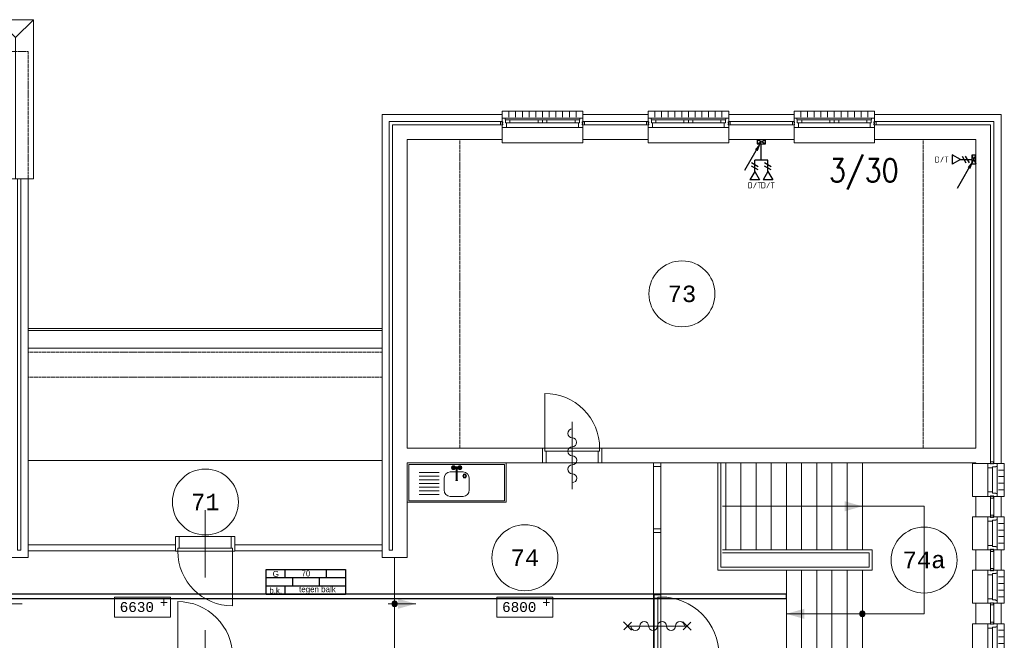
# Model space of a CAD drawing. Header units: millimetres. Extents: x 2723 to 84179, y 13128 to 40654.
# Tile 9 of 9: x 67835 to 82748, y 26082 to 35489. Entities that reach past the tile are written whole.
import ezdxf
from ezdxf.enums import TextEntityAlignment as Align
from ezdxf.xclip import XClip

# ---------------------------------------------------------------- set-up
doc = ezdxf.new("R2010")
doc.units = ezdxf.units.MM
doc.header["$LTSCALE"] = 50
doc.header["$XCLIPFRAME"] = 0
doc.linetypes.add('Xref-2e26$0$HIDDEN', pattern=[0.375, 0.25, -0.125])
doc.layers.get('0').update_dxf_attribs({"linetype": 'CONTINUOUS'})
for name, color, linetype in [('EL6130--_KANALISATIE', 2, 'CONTINUOUS'), ('EL6131--_KG', 3, 'CONTINUOUS'), ('EL6441--', 3, 'CONTINUOUS'), ('EM6131--', 1, 'CONTINUOUS'), ('Xref', 8, 'CONTINUOUS'), ('Xref-2e26$0$AL$1A---_ALGEMEEN', 8, 'CONTINUOUS'), ('Xref-2e26$0$AM$1A---_ARCERING', 8, 'CONTINUOUS'), ('Xref-2e26$0$AT$1A---_TEKST035', 8, 'CONTINUOUS'), ('Xref-2e26$0$AT$1A---_TEKST050', 8, 'CONTINUOUS'), ('Xref-2e26$0$AT$1A---_TEKST070', 8, 'CONTINUOUS'), ('Xref-2e26$0$EL6131--_WG', 3, 'CONTINUOUS')]:
    doc.layers.add(name, color=color, linetype=linetype)
doc.styles.add('buro-018', font='Isocp.shx', dxfattribs={"height": 90})
doc.styles.add('ISO-GTI', font='ISO-GTI.shx')
doc.styles.add('Xref-2e26$0$MONOTXT', font='MONOTXT')
doc.styles.add('Xref-2e26$0$ROMANS', font='ROMANS')

# ---------------------------------------------------------------- blocks, each defined once
blk = doc.blocks.new('*O26')
at = {"layer": 'Xref-2e26$0$AL$1A---_ALGEMEEN', "color": 0, "linetype": 'Continuous', "lineweight": 0}
for p, q in [((-508.33, 240), (-508.33, 150)), ((-406.66, 240), (-406.66, 150)), ((-305, 240), (-305, 150)), ((-203.33, 240), (-203.33, 150)), ((-101.66, 240), (-101.66, 150)), ((0, 240), (0, 150)), ((101.66, 240), (101.66, 150)), ((203.33, 240), (203.33, 150)), ((305, 240), (305, 150)), ((406.66, 240), (406.66, 150)), ((508.33, 240), (508.33, 150)), ((-565.5, 130), (565.5, 130)), ((-493, 106), (-67, 106)), ((-493, 63), (-67, 63)), ((67, 106), (493, 106)), ((67, 63), (493, 63)), ((-543, -9), (543, -9))]:
    blk.add_line(p, q, dxfattribs=at)
for points in [[(-610, 190), (-610, 240), (610, 240), (610, 190)], [(-610, -190), (-610, -240), (610, -240), (610, -190)]]:
    blk.add_lwpolyline(points, dxfattribs=at)
for points in [[(-635, 30), (-601, 30), (-601, 46), (-610, 46), (-610, 60), (-601, 60), (-601, 76), (-635, 76)], [(-610, -9), (-545.15, -9), (-543, -6.86), (-543, 63), (-560, 63), (-560, 114), (-565.5, 114), (-565.5, 127.78), (-567.72, 130), (-610, 130), (-610, 76), (-601, 76), (-601, 60), (-610, 60), (-610, 46), (-601, 46), (-601, 30), (-610, 30)], [(-560, 106), (-493, 106), (-493, 63), (-560, 63)], [(-67, 106), (0, 106), (0, 63), (-67, 63)], [(67, 106), (0, 106), (0, 63), (67, 63)], [(560, 106), (493, 106), (493, 63), (560, 63)], [(610, -9), (545.15, -9), (543, -6.86), (543, 63), (560, 63), (560, 114), (565.5, 114), (565.5, 127.78), (567.72, 130), (610, 130), (610, 76), (601, 76), (601, 60), (610, 60), (610, 46), (601, 46), (601, 30), (610, 30)], [(635, 30), (601, 30), (601, 46), (610, 46), (610, 60), (601, 60), (601, 76), (635, 76)]]:
    blk.add_lwpolyline(points, close=True, dxfattribs=at)
blk = doc.blocks.new('*O27')
at = {"layer": 'Xref-2e26$0$AL$1A---_ALGEMEEN', "color": 0, "linetype": 'Continuous', "lineweight": 0}
for p, q in [((-508.33, 240), (-508.33, 150)), ((-406.66, 240), (-406.66, 150)), ((-305, 240), (-305, 150)), ((-203.33, 240), (-203.33, 150)), ((-101.66, 240), (-101.66, 150)), ((0, 240), (0, 150)), ((101.66, 240), (101.66, 150)), ((203.33, 240), (203.33, 150)), ((305, 240), (305, 150)), ((406.66, 240), (406.66, 150)), ((508.33, 240), (508.33, 150)), ((-565.5, 130), (565.5, 130)), ((-493, 106), (-67, 106)), ((-493, 63), (-67, 63)), ((67, 106), (493, 106)), ((67, 63), (493, 63)), ((-543, -9), (543, -9))]:
    blk.add_line(p, q, dxfattribs=at)
for points in [[(-610, 190), (-610, 240), (610, 240), (610, 190)], [(-610, -190), (-610, -240), (610, -240), (610, -190)]]:
    blk.add_lwpolyline(points, dxfattribs=at)
for points in [[(-635, 30), (-601, 30), (-601, 46), (-610, 46), (-610, 60), (-601, 60), (-601, 76), (-635, 76)], [(-610, -9), (-545.15, -9), (-543, -6.86), (-543, 63), (-560, 63), (-560, 114), (-565.5, 114), (-565.5, 127.78), (-567.72, 130), (-610, 130), (-610, 76), (-601, 76), (-601, 60), (-610, 60), (-610, 46), (-601, 46), (-601, 30), (-610, 30)], [(-560, 106), (-493, 106), (-493, 63), (-560, 63)], [(-67, 106), (0, 106), (0, 63), (-67, 63)], [(67, 106), (0, 106), (0, 63), (67, 63)], [(560, 106), (493, 106), (493, 63), (560, 63)], [(610, -9), (545.15, -9), (543, -6.86), (543, 63), (560, 63), (560, 114), (565.5, 114), (565.5, 127.78), (567.72, 130), (610, 130), (610, 76), (601, 76), (601, 60), (610, 60), (610, 46), (601, 46), (601, 30), (610, 30)], [(635, 30), (601, 30), (601, 46), (610, 46), (610, 60), (601, 60), (601, 76), (635, 76)]]:
    blk.add_lwpolyline(points, close=True, dxfattribs=at)
blk = doc.blocks.new('*O28')
at = {"layer": 'Xref-2e26$0$AL$1A---_ALGEMEEN', "color": 0, "linetype": 'Continuous', "lineweight": 0}
for p, q in [((-508.33, 240), (-508.33, 150)), ((-406.66, 240), (-406.66, 150)), ((-305, 240), (-305, 150)), ((-203.33, 240), (-203.33, 150)), ((-101.66, 240), (-101.66, 150)), ((0, 240), (0, 150)), ((101.66, 240), (101.66, 150)), ((203.33, 240), (203.33, 150)), ((305, 240), (305, 150)), ((406.66, 240), (406.66, 150)), ((508.33, 240), (508.33, 150)), ((-565.5, 130), (565.5, 130)), ((-493, 106), (-67, 106)), ((-493, 63), (-67, 63)), ((67, 106), (493, 106)), ((67, 63), (493, 63)), ((-543, -9), (543, -9))]:
    blk.add_line(p, q, dxfattribs=at)
for points in [[(-610, 190), (-610, 240), (610, 240), (610, 190)], [(-610, -190), (-610, -240), (610, -240), (610, -190)]]:
    blk.add_lwpolyline(points, dxfattribs=at)
for points in [[(-635, 30), (-601, 30), (-601, 46), (-610, 46), (-610, 60), (-601, 60), (-601, 76), (-635, 76)], [(-610, -9), (-545.15, -9), (-543, -6.86), (-543, 63), (-560, 63), (-560, 114), (-565.5, 114), (-565.5, 127.78), (-567.72, 130), (-610, 130), (-610, 76), (-601, 76), (-601, 60), (-610, 60), (-610, 46), (-601, 46), (-601, 30), (-610, 30)], [(-560, 106), (-493, 106), (-493, 63), (-560, 63)], [(-67, 106), (0, 106), (0, 63), (-67, 63)], [(67, 106), (0, 106), (0, 63), (67, 63)], [(560, 106), (493, 106), (493, 63), (560, 63)], [(610, -9), (545.15, -9), (543, -6.86), (543, 63), (560, 63), (560, 114), (565.5, 114), (565.5, 127.78), (567.72, 130), (610, 130), (610, 76), (601, 76), (601, 60), (610, 60), (610, 46), (601, 46), (601, 30), (610, 30)], [(635, 30), (601, 30), (601, 46), (610, 46), (610, 60), (601, 60), (601, 76), (635, 76)]]:
    blk.add_lwpolyline(points, close=True, dxfattribs=at)
blk = doc.blocks.new('*O35')
at = {"layer": 'Xref-2e26$0$AL$1A---_ALGEMEEN', "color": 0, "linetype": 'Continuous', "lineweight": 0}
for p, q in [((-9, -183), (-9, 183)), ((63, -183), (63, 183)), ((130, -205.5), (130, 205.5)), ((240, 150), (150, 150)), ((240, 50), (150, 50)), ((240, -50), (150, -50)), ((240, -150), (150, -150))]:
    blk.add_line(p, q, dxfattribs=at)
for points in [[(-190, -250), (-240, -250), (-240, 250), (-190, 250)], [(190, -250), (240, -250), (240, 250), (190, 250)]]:
    blk.add_lwpolyline(points, dxfattribs=at)
for points in [[(-9, 250), (-9, 185.15), (-6.86, 183), (63, 183), (63, 200), (114, 200), (114, 205.5), (127.78, 205.5), (130, 207.72), (130, 250), (76, 250), (76, 241), (60, 241), (60, 250), (46, 250), (46, 241), (30, 241), (30, 250)], [(30, 275), (30, 241), (46, 241), (46, 250), (60, 250), (60, 241), (76, 241), (76, 275)], [(-9, -250), (-9, -185.15), (-6.86, -183), (63, -183), (63, -200), (114, -200), (114, -205.5), (127.78, -205.5), (130, -207.72), (130, -250), (76, -250), (76, -241), (60, -241), (60, -250), (46, -250), (46, -241), (30, -241), (30, -250)], [(30, -275), (30, -241), (46, -241), (46, -250), (60, -250), (60, -241), (76, -241), (76, -275)]]:
    blk.add_lwpolyline(points, close=True, dxfattribs=at)
blk = doc.blocks.new('*O36')
at = {"layer": 'Xref-2e26$0$AL$1A---_ALGEMEEN', "color": 0, "linetype": 'Continuous', "lineweight": 0}
for p, q in [((-9, -183), (-9, 183)), ((63, -183), (63, 183)), ((130, -205.5), (130, 205.5)), ((240, 150), (150, 150)), ((240, 50), (150, 50)), ((240, -50), (150, -50)), ((240, -150), (150, -150))]:
    blk.add_line(p, q, dxfattribs=at)
for points in [[(-190, -250), (-240, -250), (-240, 250), (-190, 250)], [(190, -250), (240, -250), (240, 250), (190, 250)]]:
    blk.add_lwpolyline(points, dxfattribs=at)
for points in [[(-9, 250), (-9, 185.15), (-6.86, 183), (63, 183), (63, 200), (114, 200), (114, 205.5), (127.78, 205.5), (130, 207.72), (130, 250), (76, 250), (76, 241), (60, 241), (60, 250), (46, 250), (46, 241), (30, 241), (30, 250)], [(30, 275), (30, 241), (46, 241), (46, 250), (60, 250), (60, 241), (76, 241), (76, 275)], [(-9, -250), (-9, -185.15), (-6.86, -183), (63, -183), (63, -200), (114, -200), (114, -205.5), (127.78, -205.5), (130, -207.72), (130, -250), (76, -250), (76, -241), (60, -241), (60, -250), (46, -250), (46, -241), (30, -241), (30, -250)], [(30, -275), (30, -241), (46, -241), (46, -250), (60, -250), (60, -241), (76, -241), (76, -275)]]:
    blk.add_lwpolyline(points, close=True, dxfattribs=at)
blk = doc.blocks.new('Xref-2e26$0$ED0831')
at = {"layer": 'Xref-2e26$0$AL$1A---_ALGEMEEN', "color": 0, "linetype": 'Continuous', "lineweight": 0}
for p, q in [((450, -400), (450, 620)), ((0, 0), (0, 220)), ((0, 220), (55, 220)), ((55, 220), (845, 220)), ((55, 220), (55, 45)), ((900, 220), (845, 220)), ((845, 220), (845, 45)), ((900, 0), (900, 220)), ((35, 0), (0, 0)), ((55, 45), (35, 45)), ((35, 45), (35, 0)), ((35, 0), (35, -830)), ((865, 0), (35, 0)), ((55, 45), (845, 45)), ((845, 45), (865, 45)), ((865, 45), (865, 0)), ((865, 0), (900, 0))]:
    blk.add_line(p, q, dxfattribs=at)
blk.add_arc((35, 0), 830, 270, 360, dxfattribs=at)
blk = doc.blocks.new('*O37')
at = {"layer": 'Xref-2e26$0$AL$1A---_ALGEMEEN', "color": 0, "linetype": 'Continuous', "lineweight": 0}
for p, q in [((-9, -183), (-9, 183)), ((63, -183), (63, 183)), ((130, -205.5), (130, 205.5)), ((240, 150), (150, 150)), ((240, 50), (150, 50)), ((240, -50), (150, -50)), ((240, -150), (150, -150))]:
    blk.add_line(p, q, dxfattribs=at)
for points in [[(-190, -250), (-240, -250), (-240, 250), (-190, 250)], [(190, -250), (240, -250), (240, 250), (190, 250)]]:
    blk.add_lwpolyline(points, dxfattribs=at)
for points in [[(-9, 250), (-9, 185.15), (-6.86, 183), (63, 183), (63, 200), (114, 200), (114, 205.5), (127.78, 205.5), (130, 207.72), (130, 250), (76, 250), (76, 241), (60, 241), (60, 250), (46, 250), (46, 241), (30, 241), (30, 250)], [(30, 275), (30, 241), (46, 241), (46, 250), (60, 250), (60, 241), (76, 241), (76, 275)], [(-9, -250), (-9, -185.15), (-6.86, -183), (63, -183), (63, -200), (114, -200), (114, -205.5), (127.78, -205.5), (130, -207.72), (130, -250), (76, -250), (76, -241), (60, -241), (60, -250), (46, -250), (46, -241), (30, -241), (30, -250)], [(30, -275), (30, -241), (46, -241), (46, -250), (60, -250), (60, -241), (76, -241), (76, -275)]]:
    blk.add_lwpolyline(points, close=True, dxfattribs=at)
blk = doc.blocks.new('*O38')
at = {"layer": 'Xref-2e26$0$AL$1A---_ALGEMEEN', "color": 0, "linetype": 'Continuous', "lineweight": 0}
for p, q in [((-9, -183), (-9, 183)), ((63, -183), (63, 183)), ((130, -205.5), (130, 205.5)), ((240, 150), (150, 150)), ((240, 50), (150, 50)), ((240, -50), (150, -50)), ((240, -150), (150, -150))]:
    blk.add_line(p, q, dxfattribs=at)
for points in [[(-190, -250), (-240, -250), (-240, 250), (-190, 250)], [(190, -250), (240, -250), (240, 250), (190, 250)]]:
    blk.add_lwpolyline(points, dxfattribs=at)
for points in [[(-9, 250), (-9, 185.15), (-6.86, 183), (63, 183), (63, 200), (114, 200), (114, 205.5), (127.78, 205.5), (130, 207.72), (130, 250), (76, 250), (76, 241), (60, 241), (60, 250), (46, 250), (46, 241), (30, 241), (30, 250)], [(30, 275), (30, 241), (46, 241), (46, 250), (60, 250), (60, 241), (76, 241), (76, 275)], [(-9, -250), (-9, -185.15), (-6.86, -183), (63, -183), (63, -200), (114, -200), (114, -205.5), (127.78, -205.5), (130, -207.72), (130, -250), (76, -250), (76, -241), (60, -241), (60, -250), (46, -250), (46, -241), (30, -241), (30, -250)], [(30, -275), (30, -241), (46, -241), (46, -250), (60, -250), (60, -241), (76, -241), (76, -275)]]:
    blk.add_lwpolyline(points, close=True, dxfattribs=at)
blk = doc.blocks.new('*O73')
at = {"layer": 'Xref-2e26$0$AM$1A---_ARCERING', "linetype": 'Continuous', "lineweight": 0}
blk.add_hatch(color=256, dxfattribs=at).paths.add_polyline_path([(670.4, -815, 1), (585.6, -815, 1)])
at = {"layer": 'Xref-2e26$0$AL$1A---_ALGEMEEN', "color": 0, "linetype": 'Continuous', "lineweight": 0}
for p, q in [((-1442, 155), (-1442, 1475)), ((-1212, 155), (-1212, 1475)), ((-982, 155), (-982, 1475)), ((-752, 155), (-752, 1475)), ((-522, 155), (-522, 1475)), ((-292, 155), (-292, 1475)), ((-62, 155), (-62, 1475)), ((168, 155), (168, 1475)), ((398, 155), (398, 1475)), ((628, 155), (628, 1475)), ((-1488, 815), (1563, 815)), ((1563, 815), (1563, -815)), ((-522, -155), (-522, -1475)), ((-292, -155), (-292, -1475)), ((-62, -155), (-62, -1475)), ((168, -155), (168, -1475)), ((398, -155), (398, -1475)), ((628, -155), (628, -1475)), ((-522, -815), (1563, -815))]:
    blk.add_line(p, q, dxfattribs=at)
for points in [[(-1563, 1475), (-1563, -155), (778, -155), (778, 155), (-1488, 155)], [(-1518, 1475), (-1518, -110), (733, -110), (733, 110), (-1488, 110)]]:
    blk.add_lwpolyline(points, dxfattribs=at)
blk.add_circle((628, -815), 42.4, dxfattribs=at)
for points in [[(358, 891.95), (628, 815), (358, 738.05)], [(-252, -891.95), (-522, -815), (-252, -738.05)]]:
    blk.add_solid(points, dxfattribs=at)
blk = doc.blocks.new('Xref-2e26$0$ED0881')
at = {"layer": 'Xref-2e26$0$AL$1A---_ALGEMEEN', "color": 0, "linetype": 'Continuous', "lineweight": 0}
for p, q in [((475, -400), (475, 500)), ((915, 0), (35, 0)), ((55, 100), (895, 100)), ((55, 45), (895, 45))]:
    blk.add_line(p, q, dxfattribs=at)
for points in [[(55, 100), (0, 100), (0, 0), (35, 0), (35, 45), (55, 45), (55, 100)], [(950, 0), (915, 0), (915, 45), (895, 45), (895, 100), (950, 100), (950, 0)]]:
    blk.add_lwpolyline(points, close=True, dxfattribs=at)
blk.add_lwpolyline([(35, 0), (35, -880, 0.414214), (915, 0)], format="xyb", dxfattribs=at)
blk = doc.blocks.new('*O74')
at = {"layer": 'Xref-2e26$0$AL$1A---_ALGEMEEN', "color": 0, "linetype": 'Continuous', "lineweight": 0}
for points in [[(-304, -1475), (-190, -1475), (-190, 1475), (-304, 1475)], [(-304, 1420), (-190, 1420), (-190, 1475), (-304, 1475)], [(-304, 420), (-190, 420), (-190, 475), (-304, 475)]]:
    blk.add_lwpolyline(points, close=True, dxfattribs=at)
at = {"layer": 'Xref-2e26$0$AL$1A---_ALGEMEEN', "color": 0, "linetype": 'Continuous', "lineweight": 0, "rotation": 90}
blk.add_blockref('Xref-2e26$0$ED0881', (-190, -1475), dxfattribs=at)
blk = doc.blocks.new('*O80')
at = {"layer": 'Xref-2e26$0$AL$1A---_ALGEMEEN', "color": 0, "linetype": 'Continuous', "lineweight": 0}
for p in [(-270, 1205), (270, 1205), (0, -1205)]:
    blk.add_line(p, (0, 935), dxfattribs=at)
blk.add_lwpolyline([(270, -1205), (-270, -1205), (-270, 1205), (270, 1205)], close=True, dxfattribs=at)
blk = doc.blocks.new('Xref-2e26$0$BRW60')
at = {"layer": 'Xref-2e26$0$AL$1A---_ALGEMEEN', "color": 0, "linetype": 'Continuous', "lineweight": 0}
for p, q in [((-61.42, 393.58), (61.43, 516.42)), ((59.19, 395.81), (-59.19, 514.19)), ((-61.42, -506.42), (61.43, -383.58)), ((59.19, -504.19), (-59.19, -385.81))]:
    blk.add_line(p, q, dxfattribs=at)
blk = doc.blocks.new('Xref-2e26$0$AANR05')
at = {"layer": 'Xref-2e26$0$AL$1A---_ALGEMEEN', "color": 0, "linetype": 'Continuous', "lineweight": 0}
for p, q in [((1500, 0), (0, 0)), ((0, 0), (0, -600)), ((1500, -600), (1500, 0)), ((1475, -25), (25, -25)), ((25, -25), (25, -575)), ((715, -75), (685, -75)), ((700, -90), (700, -60)), ((715, -60), (786, -60)), ((715, -90), (741, -90)), ((741, -75), (741, -261)), ((741, -102), (741, -103)), ((759, -75), (759, -261)), ((759, -90), (784, -90)), ((759, -102), (759, -103)), ((815, -75), (785, -75)), ((800, -90), (800, -60)), ((1475, -575), (1475, -25)), ((485, -150), (183, -150)), ((485, -205), (183, -205)), ((485, -260), (183, -260)), ((485, -315), (183, -315)), ((485, -370), (183, -370)), ((485, -425), (183, -425)), ((25, -575), (1475, -575)), ((485, -480), (183, -480)), ((0, -600), (1500, -600))]:
    blk.add_line(p, q, dxfattribs=at)
for points in [[(741, -140), (651, -140), (651, -140)], [(849, -140), (849, -140), (759, -140)], [(561, -240), (561, -240), (561, -410), (561, -410)], [(939, -410), (939, -410), (939, -240), (939, -240)], [(651, -510), (651, -510), (849, -510), (849, -510)]]:
    blk.add_lwpolyline(points, dxfattribs=at)
for centre in [(700, -75), (800, -76)]:
    blk.add_circle(centre, 21.5, dxfattribs=at)
for centre, radius, start, end in [((700, -75), 29.5, 30.9959, 329.0041), ((750, -76), 16, 304.1856, 235.7278), ((750, -76), 11, 329.7274, 210.2726), ((750, -76), 9.5, 360, 180), ((800, -76), 29.5, 209.3566, 147.3362), ((750, -260), 11, 149.7274, 30.2726), ((750, -184), 9.69, 21.6916, 158.3084), ((750, -260), 9.5, 180, 360)]:
    blk.add_arc(centre, radius, start, end, dxfattribs=at)
for centre, major_axis, start_param, end_param in [((651, -240), (0, -100), 3.141593, 4.712389), ((849, -240), (0, 100), 4.712389, 6.283185), ((871, -200), (0, 30), 0, 6.283175), ((871, -200), (0, 20), 0, 6.283175), ((651, -410), (0, -100), 4.712389, 6.283185), ((849, -410), (0, -100), 0, 1.570796)]:
    blk.add_ellipse(centre, major_axis=major_axis, ratio=0.9, start_param=start_param, end_param=end_param, dxfattribs=at)
blk = doc.blocks.new('*O131')
at = {"layer": 'Xref-2e26$0$AL$1A---_ALGEMEEN', "color": 0, "linetype": 'Continuous', "lineweight": 0}
blk.add_lwpolyline([(0, -407, 1), (0, -271, -1), (0, -136, 1), (0, 0, -1), (0, 136, 1), (0, 271, -1), (0, 407)], format="xyb", dxfattribs=at)
blk = doc.blocks.new('Xref-2e26$0$BRW00')
at = {"layer": 'Xref-2e26$0$AL$1A---_ALGEMEEN', "color": 0, "linetype": 'Continuous', "lineweight": 0}
blk.add_blockref('*O131', (0, 0), dxfattribs=at)
blk = doc.blocks.new('*O147')
at = {"layer": 'Xref-2e26$0$AL$1A---_ALGEMEEN', "color": 0, "linetype": 'Continuous', "lineweight": 0}
blk.add_line((-0.01, 450), (-0.01, -450), dxfattribs=at)
blk.add_blockref('Xref-2e26$0$BRW00', (-0.01, -5), dxfattribs=at)
blk = doc.blocks.new('*O148')
at = {"layer": 'Xref-2e26$0$AL$1A---_ALGEMEEN', "color": 0, "linetype": 'Continuous', "lineweight": 0}
blk.add_line((450, 0.01), (-450, 0.01), dxfattribs=at)
at = {"layer": 'Xref-2e26$0$AL$1A---_ALGEMEEN', "color": 0, "linetype": 'Continuous', "lineweight": 0, "rotation": 270}
blk.add_blockref('Xref-2e26$0$BRW00', (-5, 0.01), dxfattribs=at)
blk = doc.blocks.new('Xref-2e26$0$E00112')
at = {"color": 0, "linetype": 'Continuous'}
for p, q in [((0, 1), (-1, 1)), ((-1, 1), (-1, 0)), ((-1, 0), (0, 1)), ((-1, 1), (0, 0)), ((-1, 0), (0, 0)), ((0, 0), (0, 1))]:
    blk.add_line(p, q, dxfattribs=at)
blk = doc.blocks.new('Xref-2e26')
at = {"layer": 'Xref-2e26$0$AM$1A---_ARCERING', "linetype": 'Continuous', "lineweight": 0}
h = blk.add_hatch(color=256, dxfattribs=at)
edge = h.paths.add_edge_path()
edge.add_arc((149552.42, 93804.23), 42.4, 0, 360)
at = {"layer": 'Xref-2e26$0$AL$1A---_ALGEMEEN', "linetype": 'Xref-2e26$0$HIDDEN', "lineweight": 0}
for p, q in [((150542.42, 100841.73), (150542.42, 96161.73)), ((157557.42, 100841.73), (157557.42, 96161.73)), ((149362.42, 97616.73), (144002.42, 97616.73)), ((149362.42, 97236.73), (144002.42, 97236.73))]:
    blk.add_line(p, q, dxfattribs=at)
at = {"layer": 'Xref-2e26$0$AL$1A---_ALGEMEEN', "linetype": 'Continuous', "lineweight": 0}
for p, q in [((144002.42, 97976.73), (149362.42, 97976.73)), ((144002.42, 97946.73), (149362.42, 97946.73)), ((144002.42, 97676.73), (149362.42, 97676.73)), ((144002.42, 95976.73), (149362.42, 95976.73)), ((149472.42, 94616.73), (149522.42, 94616.73)), ((149552.42, 94506.73), (149552.42, 93101.73)), ((143912.42, 93804.23), (143492.42, 93804.23)), ((149452.42, 93804.23), (149872.42, 93804.23))]:
    blk.add_line(p, q, dxfattribs=at)
at = {"layer": 'Xref-2e26$0$AL$1A---_ALGEMEEN', "linetype": 'Xref-2e26$0$HIDDEN', "lineweight": 0}
blk.add_lwpolyline([(95567.42, 100246.73), (95567.42, 102176.73), (144002.42, 102176.73), (144002.42, 100246.73)], dxfattribs=at)
at = {"layer": 'Xref-2e26$0$AL$1A---_ALGEMEEN', "linetype": 'Continuous', "lineweight": 0}
for points in [[(151182.42, 101221.73), (149362.42, 101221.73), (149362.42, 94506.73), (149742.42, 94506.73), (149742.42, 95941.73), (151792.42, 95941.73), (151792.42, 96161.73), (149742.42, 96161.73), (149742.42, 100841.73), (151182.42, 100841.73), (151182.42, 101061.73), (149522.42, 101061.73), (149522.42, 94616.73), (149472.42, 94616.73), (149472.42, 101111.73), (151182.42, 101111.73)], [(152402.42, 101111.73), (153392.42, 101111.73), (153392.42, 101221.73), (152402.42, 101221.73)], [(154612.42, 101111.73), (155602.42, 101111.73), (155602.42, 101221.73), (154612.42, 101221.73)], [(156822.42, 101221.73), (158737.42, 101221.73), (158737.42, 95931.73), (158627.42, 95931.73), (158627.42, 101111.73), (156822.42, 101111.73)], [(153392.42, 100841.73), (152402.42, 100841.73), (152402.42, 101061.73), (153392.42, 101061.73)], [(156822.42, 101061.73), (158577.42, 101061.73), (158577.42, 95931.73), (158357.42, 95931.73), (158357.42, 95941.73), (152692.42, 95941.73), (152692.42, 96161.73), (158357.42, 96161.73), (158357.42, 100841.73), (156822.42, 100841.73)], [(154612.42, 100841.73), (155602.42, 100841.73), (155602.42, 101061.73), (154612.42, 101061.73)], [(143622.42, 94506.73), (144002.42, 94506.73), (144002.42, 100246.73), (143892.42, 100246.73), (143892.42, 94616.73), (143842.42, 94616.73), (143842.42, 100246.73), (143622.42, 100246.73)], [(158577.42, 95121.73), (158357.42, 95121.73), (158357.42, 95431.73), (158577.42, 95431.73)], [(158627.42, 95121.73), (158737.42, 95121.73), (158737.42, 95431.73), (158627.42, 95431.73)], [(144002.42, 94606.73), (146232.42, 94606.73), (146232.42, 94696.73), (144002.42, 94696.73)], [(149362.42, 94606.73), (147132.42, 94606.73), (147132.42, 94696.73), (149362.42, 94696.73)], [(158577.42, 94311.73), (158357.42, 94311.73), (158357.42, 94621.73), (158577.42, 94621.73)], [(158627.42, 94311.73), (158737.42, 94311.73), (158737.42, 94621.73), (158627.42, 94621.73)], [(145308.97, 93602.37), (146158.97, 93602.37), (146158.97, 93902.37), (145308.97, 93902.37)], [(151100.97, 93602.37), (151950.97, 93602.37), (151950.97, 93902.37), (151100.97, 93902.37)], [(158577.42, 93501.73), (158357.42, 93501.73), (158357.42, 93811.73), (158577.42, 93811.73)], [(158627.42, 93501.73), (158737.42, 93501.73), (158737.42, 93811.73), (158627.42, 93811.73)]]:
    blk.add_lwpolyline(points, close=True, dxfattribs=at)
for centre, radius in [((153904.92469, 98501.72831), 500), ((146685.84321, 95346.72203), 500), ((151525.96587, 94502.37361), 500), ((157572.41575, 94466.72528), 500), ((149552.42, 93804.23), 42.4)]:
    blk.add_circle(centre, radius, dxfattribs=at)
blk.add_solid([(149602.42, 93881.18), (149872.42, 93804.23), (149602.42, 93727.28)], dxfattribs=at)
for name, p in [('*O80', (143812.42, 101451.73)), ('*O26', (151792.42, 101031.73)), ('*O27', (154002.42, 101031.73)), ('*O28', (156212.42, 101031.73)), ('*O147', (152242.43, 96051.73)), ('Xref-2e26$0$AANR05', (149742.42, 95941.73)), ('*O74', (153776.42, 94466.73)), ('*O73', (156009.42, 94466.73)), ('*O36', (158547.42, 95681.73)), ('*O35', (158547.42, 94871.73)), ('*O38', (158547.42, 94061.73)), ('*O148', (153541.42, 93466.72)), ('*O37', (158547.42, 93251.73))]:
    blk.add_blockref(name, p, dxfattribs=at)
at = {"layer": 'Xref-2e26$0$AL$1A---_ALGEMEEN', "linetype": 'Continuous', "lineweight": 0, "yscale": -1}
for p in [(151792.42, 96161.73), (146232.42, 93006.73)]:
    blk.add_blockref('Xref-2e26$0$ED0831', p, dxfattribs=at)
at = {"layer": 'Xref-2e26$0$AL$1A---_ALGEMEEN', "linetype": 'Continuous', "lineweight": 0, "yscale": -1, "rotation": 180}
blk.add_blockref('Xref-2e26$0$ED0831', (147132.42, 94601.73), dxfattribs=at)
at = {"layer": 'Xref-2e26$0$AL$1A---_ALGEMEEN', "linetype": 'Continuous', "lineweight": 0, "rotation": 90}
blk.add_blockref('Xref-2e26$0$BRW60', (153536.42, 93466.73), dxfattribs=at)
at = {"layer": 'Xref-2e26$0$EL6131--_WG', "linetype": 'Continuous', "lineweight": 0, "xscale": 60, "yscale": 130, "zscale": 60, "rotation": 90}
blk.add_blockref('Xref-2e26$0$E00112', (155172.42, 100836.73), dxfattribs=at)
at = {"layer": 'Xref-2e26$0$EL6131--_WG', "linetype": 'Continuous', "lineweight": 0, "xscale": 60, "yscale": 130, "zscale": 60}
blk.add_blockref('Xref-2e26$0$E00112', (158357.42, 100471.73), dxfattribs=at)
at = {"layer": 'Xref-2e26$0$AT$1A---_TEKST035', "linetype": 'Continuous', "lineweight": 0, "style": 'Xref-2e26$0$MONOTXT'}
for s, p in [('6630', (145388.6, 93754.91)), ('+', (145994.19, 93823.63)), ('6800', (151180.6, 93754.92)), ('+', (151786.19, 93823.64))]:
    blk.add_text(s, height=150, dxfattribs=at).set_placement(p, align=Align.MIDDLE_LEFT)
at = {"layer": 'Xref-2e26$0$AT$1A---_TEKST050', "linetype": 'Continuous', "lineweight": 0, "style": 'Xref-2e26$0$MONOTXT'}
for s, p in [('73', (153904.91, 98501.71)), ('71', (146685.83, 95346.7)), ('74', (151525.95, 94502.36)), ('74a', (157572.39, 94466.73))]:
    blk.add_text(s, height=250.00002, dxfattribs=at).set_placement(p, align=Align.MIDDLE)
at = {"layer": 'Xref-2e26$0$AT$1A---_TEKST070', "linetype": 'Continuous', "lineweight": 0, "style": 'Xref-2e26$0$ROMANS', "width": 0.857143}
blk.add_text('3/30 ', height=349.99998, dxfattribs=at).set_placement((156131.83, 100198.09))
blk = doc.blocks.new('E00106')
at = {"color": 0, "linetype": 'Continuous'}
blk.add_line((-5, -8.66), (0, 0), dxfattribs=at)
blk.add_lwpolyline([(0, 0, 0, 1, 0), (-1.5, -2.6, 1, 1, 0)], format="xyseb", dxfattribs=at)
blk = doc.blocks.new('E00153')
at = {"color": 0, "linetype": 'Continuous'}
for p, q in [((-1.44, 7), (1.44, 7)), ((0, 4.5), (-1.44, 7)), ((0, 4.5), (1.44, 7)), ((-1, 4), (1, 2.85)), ((-1, 3), (1, 1.85)), ((0, 4.5), (0, 1))]:
    blk.add_line(p, q, dxfattribs=at)
at = {"color": 7, "style": 'buro-018'}
for tag, p in [('E_COMMENT1', (-6, 12)), ('E_COMMENT2', (6, 12)), ('E_DCOM1', (-6, 9)), ('E_DCOM2', (6, 9))]:
    blk.add_attdef(tag, text='', height=1.8, dxfattribs=at).set_placement(p, align=Align.MIDDLE)
at = {"color": 0, "style": 'buro-018'}
blk.add_attdef('E_TEXT1', text='', height=1.8, dxfattribs=at).set_placement((2.5, 6), align=Align.MIDDLE)
at = {"color": 0, "linetype": 'Continuous', "style": 'buro-018', "flags": 1}
blk.add_attdef('E_MATCODE', text='', height=1.8, dxfattribs=at).set_placement((0, 0), align=Align.MIDDLE)
blk = doc.blocks.new('E-GK-GTC-463C')
at = {"color": 0, "linetype": 'Continuous'}
for p, q in [((-0.5, 35), (0.5, 35)), ((-0.5, -35), (0.5, -35))]:
    blk.add_line(p, q, dxfattribs=at)
blk = doc.blocks.new('E-GK-END-46')
at = {"color": 0, "linetype": 'Continuous'}
blk.add_line((0, 35), (0, -35), dxfattribs=at)
blk = doc.blocks.new('ES61KG4')
at = {"color": 1}
for points in [[(-12, 2.5), (12, 2.5), (12, 0)], [(-12, 0), (-12, 2.5)], [(-12, 0), (12, 0)], [(-6.25, 0), (-6.25, 2.5)]]:
    blk.add_lwpolyline(points, dxfattribs=at)
at = {"color": 1, "style": 'ISO-GTI'}
for tag, p in [('OK/BK', (-9.125, 1.125)), ('B', (3.5, 1.25))]:
    blk.add_attdef(tag, text='', height=1.8, dxfattribs=at).set_placement(p, align=Align.MIDDLE)
blk = doc.blocks.new('ES61KG1')
for points in [[(-12, 5), (12, 5), (12, 0)], [(-12, 0), (-12, 5)], [(-6.25, 2.5), (-6.25, 5)], [(6.25, 2.5), (6.25, 5)], [(-12, 2.5), (12, 2.5)], [(-12, 0), (12, 0)], [(-4, 2.5), (-4, 0)], [(4, 2.5), (4, 0)]]:
    blk.add_lwpolyline(points)
at = {"color": 1, "style": 'ISO-GTI'}
for tag, p in [('L/G', (-9.125, 3.625)), ('B', (0, 3.75)), ('KR', (-8, 1.25)), ('ZW', (0, 1.25)), ('DA', (8, 1.25))]:
    blk.add_attdef(tag, text='', height=1.8, dxfattribs=at).set_placement(p, align=Align.MIDDLE)
blk.add_attdef('VL', text='', height=1.8, dxfattribs=at).set_placement((6.75, 3.75), align=Align.MIDDLE_LEFT)

msp = doc.modelspace()

# ---------------------------------------------------------------- linework, layer by layer
at = {"layer": 'EL6441--', "color": 1}
for p, q in [((79068, 33361), (79068, 33609)), ((79168, 33361), (78968, 33361))]:
    msp.add_line(p, q, dxfattribs=at)

# ---------------------------------------------------------------- block references
at = {"layer": 'EL6130--_KANALISATIE', "xscale": 50, "yscale": 50, "zscale": 50}
msp.add_blockref('ES61KG1', (72169, 26908, 5000), dxfattribs=at).add_auto_attribs({'L/G': 'G', 'B': '70'})
at = {"layer": 'EL6130--_KANALISATIE', "color": 2, "xscale": 50, "yscale": 50, "zscale": 50}
msp.add_blockref('ES61KG4', (72169, 26783, 5000), dxfattribs=at).add_auto_attribs({'OK/BK': 'b.k.', 'B': 'tegen balk'})
at = {"layer": 'EL6131--_KG', "xscale": 12119.53352713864, "rotation": 179.9999999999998}
msp.add_blockref('E-GK-GTC-463C', (73389, 26748, 2500), dxfattribs=at)
at = {"layer": 'EL6131--_KG', "rotation": 179.9999999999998}
msp.add_blockref('E-GK-END-46', (79448, 26748, 2500), dxfattribs=at)
at = {"layer": 'EL6441--'}
ref = msp.add_blockref('E00153', (82308, 33369), dxfattribs=dict(at, xscale=-50, yscale=50, zscale=50, rotation=90))
ref.add_attrib('E_TEXT1', 'D/T', dxfattribs={"layer": '0', "color": 1, "height": 90, "style": 'buro-018'}).set_placement((81801, 33369), align=Align.MIDDLE)
ref = msp.add_blockref('E00153', (78968, 33411), dxfattribs=dict(at, xscale=50, yscale=50, zscale=50, rotation=180))
ref.add_attrib('E_TEXT1', 'D/T', dxfattribs={"layer": '0', "color": 1, "height": 90, "style": 'buro-018'}).set_placement((78968, 32979), align=Align.MIDDLE)
ref = msp.add_blockref('E00153', (79168, 33411), dxfattribs=dict(at, xscale=50, yscale=50, zscale=50, rotation=180))
ref.add_attrib('E_TEXT1', 'D/T', dxfattribs={"layer": '0', "color": 1, "height": 90, "style": 'buro-018'}).set_placement((79168, 32979), align=Align.MIDDLE)
at = {"layer": 'EM6131--', "xscale": 50, "yscale": 50, "zscale": 50}
for p in [(79068, 33639), (82288, 33369)]:
    msp.add_blockref('E00106', p, dxfattribs=at)
at = {"layer": 'Xref', "color": 8}
ref = msp.add_blockref('Xref-2e26', (-76039, -67168), dxfattribs=at)
XClip(ref).set_block_clipping_path([(78531.2540174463, 80295.5572919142), (160218.1995790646, 108097.5980193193)])

doc.saveas('drawing.dxf')
